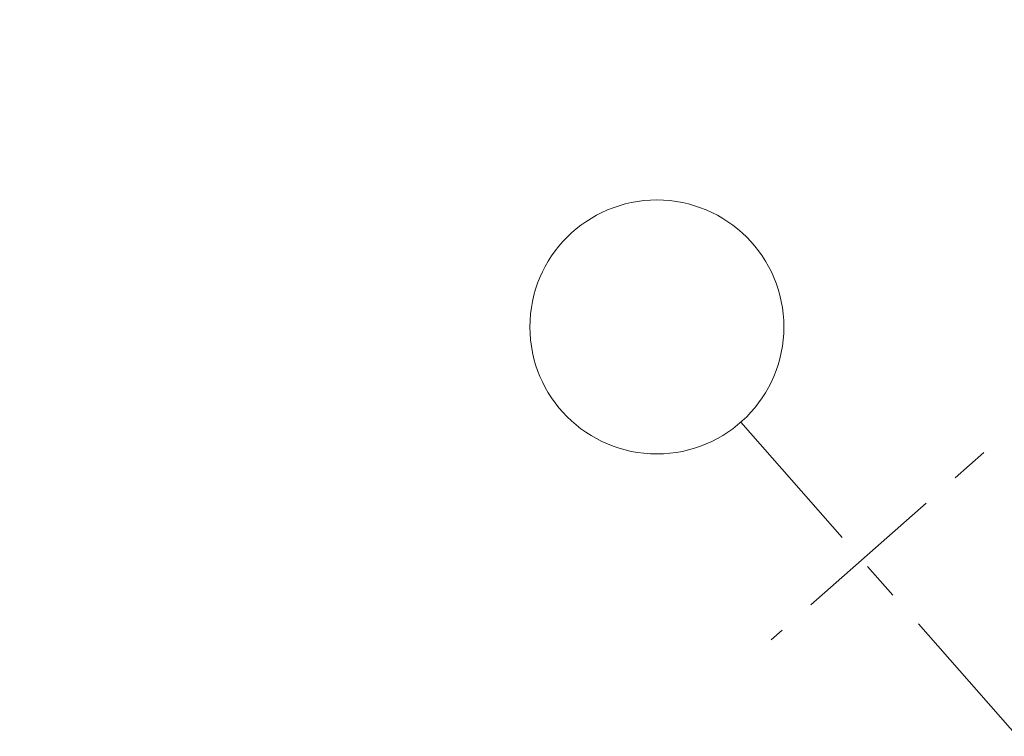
# Model space of a CAD drawing. Header units: millimetres. Extents: x 834119330 to 835277377, y 817781205 to 818243057.
# Tile 44 of 60: x 834367965 to 834376107, y 818042880 to 818048807. Entities that reach past the tile are written whole.
import ezdxf
from ezdxf.xclip import XClip

# ---------------------------------------------------------------- set-up
doc = ezdxf.new("R2010")
doc.units = ezdxf.units.MM
doc.header["$LTSCALE"] = 100
doc.header["$XCLIPFRAME"] = 0
for name, pattern in [('DASHDOT', [25.400000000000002, 12.7, -6.350000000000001, 0, -6.350000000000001]), ('Double dash', [24.5, 10, -3, 2, -3, 2, -4.5]), ('Grid Line', [22.224999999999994, 12.7, -3.174999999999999, 3.174999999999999, -3.174999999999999]), ('Hidden', [9.525000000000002, 6.350000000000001, -3.175000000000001]), ('PHANTOM', [63.50000000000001, 31.75, -6.350000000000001, 6.350000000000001, -6.350000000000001, 6.350000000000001, -6.350000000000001])]:
    doc.linetypes.add(name, pattern=pattern)
doc.layers.get('0').update_dxf_attribs({"lineweight": 0})
doc.layers.get('Defpoints').update_dxf_attribs({"lineweight": 0})
for name, color, linetype, lineweight in [('A-DETL', 90, 'Continuous', 5), ('A-WALL', 7, 'Continuous', 13), ('ATR01', 7, 'Continuous', 0), ('C-PROP-LINE', 91, 'Double dash', 70), ('DLN020__', 6, 'DASHDOT', 0), ('DLN0401_', 7, 'Continuous', 0), ('DLN210__', 7, 'Continuous', 0), ('DLN240__', 1, 'Continuous', 0), ('DLN280__', 3, 'Continuous', 0), ('DLN914__', 5, 'PHANTOM', 0), ('Rev_D', 20, 'Continuous', 0), ('XREF', 1, 'Continuous', 0)]:
    doc.layers.add(name, color=color, linetype=linetype, lineweight=lineweight)
doc.styles.get("Standard").update_dxf_attribs({"font": 'swiss.ttf'})
doc.styles.add('StyleSwis721 Lt BT1', font='swissl.ttf')
doc.dimstyles.new('INTDIM', dxfattribs={"dimtxt": 200, "dimasz": 125, "dimexe": 100, "dimexo": 150, "dimgap": 80, "dimtad": 1, "dimdec": 0, "dimzin": 11, "dimdsep": 46, "dimtxsty": 'StyleSwis721 Lt BT1', "dimblk1": '_Open3011', "dimblk2": '_Open3011', "dimsah": 1, "dimcen": -125, "dimclrd": 256, "dimclre": 256, "dimclrt": 2, "dimaunit": 1, "dimadec": 5, "dimazin": 0, "dimtfac": 1, "dimtdec": 0, "dimtofl": 0, "dimtmove": 2, "dimatfit": 3, "dimldrblk": '_Open3011', "dimfxl": 1, "dimtolj": 1, "dimtzin": 0, "dimlwd": -1, "dimlwe": -1, "dimarcsym": 0})

# ---------------------------------------------------------------- blocks, each defined once
blk = doc.blocks.new('A$C7BBB7913')
at = {"layer": 'DLN914__', "color": 3}
blk.add_arc((261.9040695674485, 50.42598713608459), 44.165, 222.6242555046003, 277.5709806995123, dxfattribs=at)
blk = doc.blocks.new('Part Plan')
at = {"layer": 'A-WALL', "linetype": 'Continuous'}
h = blk.add_hatch(dxfattribs=at)
h.set_pattern_fill('DGN_EARTH1', color=1, scale=59.99999999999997, angle=3.649803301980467, style=0, pattern_type=2)
h.set_pattern_definition([(44.99999930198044, (-23285.70976543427, 70990.81938838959), (6.5642475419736e-06, 538.8153672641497), [380.9999999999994, -380.9999999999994]), (44.99999930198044, (-23386.73760604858, 71091.84726452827), (6.5642475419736e-06, 538.8153672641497), [380.9999999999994, -380.9999999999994]), (44.99999930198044, (-23487.76550674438, 71192.87513720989), (6.5642475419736e-06, 538.8153672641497), [380.9999999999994, -380.9999999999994]), (134.9999993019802, (-23487.76551914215, 71260.22710120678), (-538.8153672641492, 6.5642475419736e-06), [380.9999999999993, -380.9999999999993]), (134.9999993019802, (-23386.73764371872, 71361.25494194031), (-538.8153672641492, 6.5642475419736e-06), [380.9999999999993, -380.9999999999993]), (134.9999993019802, (-23285.70971107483, 71462.28284704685), (-538.8153672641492, 6.5642475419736e-06), [380.9999999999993, -380.9999999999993])])
edge = h.paths.add_edge_path()
edge.add_line((54591.92213630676, -9043.730302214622), (48208.58610613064, -9043.730215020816))
edge.add_arc((97337.67955875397, -5267.625809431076), 49273.99707748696, 184.3951615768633, 225.0653212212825)
edge.add_line((62535.44703054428, -40149.30293416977), (54050.45523266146, -51266.71276383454))
edge.add_line((54050.45523262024, -51266.71276378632), (36682.08731784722, -51266.71249719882))
edge.add_line((36682.08731794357, -51266.71249723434), (36682.08727221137, -54266.71249755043))
edge.add_line((36682.08727216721, -54266.71249759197), (55534.72859285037, -54266.71278754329))
edge.add_line((55534.72859287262, -54266.71278750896), (68546.6143509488, -37217.96718007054))
edge.add_arc((98252.54949760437, -4961.629055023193), 43851.04254372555, 185.3414077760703, 227.3569969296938, ccw=False)
at = {"layer": 'DLN280__', "linetype": 'ByBlock'}
for radius, start in [(49492.45692725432, 182.7486195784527), (48992.45692725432, 182.7766926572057)]:
    blk.add_arc((97057.11561489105, -5395.483636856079, 0.0001860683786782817), radius, start, 224.6888338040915, dxfattribs=at)
blk = doc.blocks.new('Family - ___-26817389-0291')
at = {"layer": 'C-PROP-LINE'}
blk.add_arc((-2752.278732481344, 158797.3720542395), 44164.84239903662, 218.6257231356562, 273.572834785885, dxfattribs=at)
blk = doc.blocks.new('Family - ___-36030442-0291')
at = {"layer": 'C-PROP-LINE'}
blk.add_arc((-2752.278732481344, 158797.3720542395), 44164.84239903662, 218.6257231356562, 273.572834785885, dxfattribs=at)
blk = doc.blocks.new('GFDFJ')
at = {"linetype": 'ByBlock'}
h = blk.add_hatch(color=8, dxfattribs=at)
h.dxf.hatch_style = 1
edge = h.paths.add_edge_path()
edge.add_arc((-2752.278733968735, 159182.588113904), 42837.53403247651, 220.0800637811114, 274.2535012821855)
edge.add_line((424.9567874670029, 116463.0434486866), (424.9567874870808, 115861.4092606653))
edge.add_arc((-2752.278734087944, 159182.5881135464), 43437.53403213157, 220.0800637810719, 274.1946419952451, ccw=False)
edge.add_arc((20699921.32003605, -24510400.76722527), 32205390.48523239, 130.0795300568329, 130.0805975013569, ccw=False)
edge = h.paths.add_edge_path(flags=17)
edge.add_arc((-36052.98767101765, 131517.0103867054), 49.99999992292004, 292.2539666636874, 322.6082685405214)
edge.add_line((-36013.26255774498, 131486.6473269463), (-35876.02684226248, 131591.6901045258))
edge.add_arc((-35893.99978780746, 131638.3481504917), 49.99999993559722, 291.0669695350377, 323.7952655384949)
edge.add_line((-35853.65421247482, 131608.8145332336), (-35726.17399545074, 131706.3902703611))
edge.add_arc((-35758.76788008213, 131408.166128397), 300.0000001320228, 40.0800637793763, 83.76271445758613, ccw=False)
edge.add_line((-35529.22423624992, 131601.323358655), (-35988.3133231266, 131215.0110361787))
edge.add_arc((-35758.76788008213, 131408.1661286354), 300.0000000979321, 171.0995205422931, 220.0795300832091, ccw=False)
edge.add_line((-36055.15545141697, 131454.5817244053), (-36034.05203635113, 131470.7346720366))
edge = h.paths.add_edge_path(flags=17)
edge.add_arc((-36052.98767101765, 131517.0103867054), 49.99999992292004, 292.2539666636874, 322.6082685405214)
edge.add_line((-36013.26255774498, 131486.6473269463), (-35876.02684226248, 131591.6901045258))
edge.add_arc((-35893.99978780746, 131638.3481504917), 49.99999993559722, 291.0669695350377, 323.7952655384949)
edge.add_line((-35853.65421247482, 131608.8145332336), (-35726.17399545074, 131706.3902703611))
edge.add_arc((-35758.76788008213, 131408.166128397), 300.0000001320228, 40.0800637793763, 83.76271445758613, ccw=False)
edge.add_line((-35529.22423624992, 131601.323358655), (-35988.3133231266, 131215.0110361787))
edge.add_arc((-35758.76788008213, 131408.1661286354), 300.0000000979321, 171.0995205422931, 220.0795300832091, ccw=False)
edge.add_line((-36055.15545141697, 131454.5817244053), (-36034.05203635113, 131470.7346720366))
edge = h.paths.add_edge_path(flags=0)
edge.add_line((-35988.31332337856, 131215.0110361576), (-35529.22423650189, 131601.3233586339))
edge.add_arc((-35758.76788008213, 131408.166128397), 300.0000001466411, 40.08006377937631, 83.76271445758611)
edge.add_line((-35726.17399549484, 131706.3902699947), (-35853.65421251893, 131608.8145328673))
edge.add_arc((-35893.99978780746, 131638.3481504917), 49.99999997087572, 291.0669695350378, 323.7952655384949, ccw=False)
edge.add_line((-35876.02684223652, 131591.6901048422), (-36013.26255771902, 131486.6473272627))
edge.add_arc((-36052.98767101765, 131517.0103867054), 49.99999994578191, 292.25396666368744, 322.60826854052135, ccw=False)
edge.add_line((-36034.05203640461, 131470.7346720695), (-36055.15545135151, 131454.5817244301))
edge.add_arc((-35758.76788008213, 131408.166128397), 299.999999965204, 171.0995204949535, 220.0795300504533)
at = {"layer": 'A-DETL', "linetype": 'Hidden'}
for p, q in [((-0.04773449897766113, 124831.1093070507), (-0.04773569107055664, 120413.8747318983)), ((149.9522650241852, 124681.1093064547), (149.9522657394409, 120413.8747317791))]:
    blk.add_line(p, q, dxfattribs=at)
at = {"layer": 'C-PROP-LINE'}
blk.add_line((-0.04806160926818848, 125685.1963713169, 1.642174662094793e-05), (-0.03531432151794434, 92348.03256607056, 1.642174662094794e-05), dxfattribs=at)
for name in ['Family - ___-26817389-0291', 'Family - ___-36030442-0291']:
    blk.add_blockref(name, (-1.549720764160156e-06, 8.344650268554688e-07), dxfattribs=at)
blk = doc.blocks.new('*D2105')
at = {"layer": 'Defpoints', "color": 0, "linetype": 'ByBlock', "transparency": 16777216}
for p in [(834398626.8174081, 818051940.2549034), (834392915.6004394, 818046968.5745013, -9.163635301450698e-05), (834391219.5327731, 818046853.0129576, -9.163635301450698e-05), (834392335.0862586, 818046616.0627058), (834368105.9059298, 818025079.5666308)]:
    blk.add_point(p, dxfattribs=at)
at = {"layer": 'DLN240__', "linetype": 'ByBlock', "transparency": 16777216}
blk.add_arc((834392982.8693691, 818046973.1578687), 739.6890656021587, 191.6496613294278, 213.5983572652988, dxfattribs=at)
for points in [[(834392241.9039582, 818046821.5403932), (834392274.9309559, 818046826.0491102), (834392244.891306, 818046922.875745)], [(834392379.9820085, 818046573.9779418), (834392353.5277895, 818046553.6977689), (834392427.5954175, 818046484.4751985)]]:
    blk.add_solid(points, dxfattribs=at)
at = {"layer": 'DLN240__', "color": 2, "linetype": 'ByBlock', "transparency": 16777216, "insert": (834392060.4926013, 818046658.8220049), "char_height": 200, "attachment_point": 5, "rotation": 108.81854591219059, "style": 'StyleSwis721 Lt BT1', "bg_fill": 3, "box_fill_scale": 1.1, "bg_fill_color": 256, "bg_fill_true_color": 13158600, "bg_fill_transparency": 0}
blk.add_mtext('\\A1;37°', dxfattribs=at)
blk = doc.blocks.new('_Open301')
at = {"layer": 'Rev_D', "linetype": 'ByBlock'}
blk.add_line((0, 0), (-1, 0), dxfattribs=at)
blk = doc.blocks.new('_Open3011')
at = {"layer": 'ATR01', "linetype": 'ByBlock'}
blk.add_line((0, 0), (-1, 0), dxfattribs=at)
at = {"layer": 'ATR01', "linetype": 'ByBlock', "yscale": 1.119319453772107, "zscale": 0.008}
blk.add_blockref('_Open301', (0, 0), dxfattribs=at)

msp = doc.modelspace()

# ---------------------------------------------------------------- hatches: boundary and pattern name
at = {"layer": 'A-WALL', "linetype": 'ByBlock'}
h = msp.add_hatch(dxfattribs=at)
h.set_pattern_fill('EARTH', color=1, scale=70, angle=45)
h.set_pattern_definition([(86.35019583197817, (834259067.9725451, 817913852.1457578), (-415.3024591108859, 471.894445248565), [444.5, -444.5]), (86.35019583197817, (834258901.6231256, 817913862.7567552), (-415.3024591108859, 471.894445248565), [444.5, -444.5]), (86.35019583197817, (834258735.273706, 817913873.3677526), (-415.3024591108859, 471.894445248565), [444.5, -444.5]), (176.3501958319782, (834258683.3608986, 817913932.3545582), (-471.894445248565, -415.3024591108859), [444.5, -444.5]), (176.3501958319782, (834258693.971896, 817914098.7039778), (-471.894445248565, -415.3024591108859), [444.5, -444.5]), (176.3501958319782, (834258704.5828934, 817914265.0533974), (-471.894445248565, -415.3024591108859), [444.5, -444.5])])
edge = h.paths.add_edge_path()
edge.add_line((834340573.9401423, 818045816.0773555), (834336024.7552061, 818041812.5042552))
edge.add_arc((834369885.5844324, 818077441.152635), 49152.37879555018, 226.457295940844, 266.4338080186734)
edge.add_line((834366828.2272502, 818028383.9522631), (834367803.587914, 818014432.7823398))
edge.add_line((834367803.587914, 818014432.7823398), (834358038.4785458, 818005838.6039642))
edge.add_line((834358038.4785458, 818005838.6039642), (834354765.1474665, 818002958.0774515))
edge.add_line((834354765.1474665, 818002958.0774515), (834360515.2826159, 817996424.3076239))
edge.add_line((834360515.2826159, 817996424.3076239), (834377661.1468215, 818011513.7640897))
edge.add_line((834377661.1468215, 818011513.7640897), (834376055.3816576, 818034955.0898898))
edge.add_arc((834369649.7554828, 818077415.8717787), 42941.23944780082, 227.3820118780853, 278.57893987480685, ccw=False)
at = {"layer": 'DLN210__', "linetype": 'Continuous', "ltscale": 0.2}
h = msp.add_hatch(dxfattribs=at)
h.set_pattern_fill('DGN_ANSI31', color=8, scale=50.00000000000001, angle=-3.989509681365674e-09, style=0, pattern_type=2)
h.set_pattern_definition([(210.4004282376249, (863011267.4952736, 1206484926.747719), (80.33388344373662, -136.9234445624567), [])])
edge = h.paths.add_edge_path()
edge.add_arc((834371684.12683, 818081146.7275885), 41786.86448602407, 227.6570721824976, 266.3877986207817)
edge.add_line((834369051.4268285, 818039442.8796333), (834369410.0341471, 818034560.9640393))
edge.add_arc((834370323.2363471, 818078040.5709386), 43489.19583496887, 224.0355373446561, 268.79679362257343, ccw=False)
edge.add_line((834339058.4705589, 818047811.0394408), (834338455.6702019, 818047878.6791983))
edge.add_line((834338455.6702019, 818047878.6791983), (834337717.468696, 818047229.014702))
edge.add_line((834337717.468696, 818047229.014702), (834337630.2904534, 818047351.8478786))
edge.add_line((834337630.2904534, 818047351.8478786), (834341102.6857646, 818050353.0308874))
edge.add_arc((834342265.46132, 818048857.0675716), 1894.717191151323, 47.8115707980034, 127.85704625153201, ccw=False)

# ---------------------------------------------------------------- block references
at = {"color": 8, "linetype": 'ByBlock'}
ref = msp.add_blockref('Part Plan', (834324890.8455254, 818036649.3819357, -1.642266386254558e-05), dxfattribs=dict(at, rotation=41.3498412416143))
XClip(ref).set_block_clipping_path([(34845.3779900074, -3791.263713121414), (51649.71820354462, -3791.2637132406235), (54313.22213435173, -16175.941906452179), (34845.3779900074, -16175.941906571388)])
at = {"layer": 'Defpoints', "xscale": 999.9999999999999, "yscale": 999.9999999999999, "zscale": 999.9999999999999, "rotation": 359.9996445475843}
msp.add_blockref('A$C7BBB7913', (834108256.4953747, 818027353.3557026, 2.213459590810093e-07), dxfattribs=at)

# ---------------------------------------------------------------- texts
at = {"layer": 'DLN0401_', "color": 3}
msp.add_text('%%UPART FLOOR PLAN @LEVEL +8.05(1:100 (A0))', height=800.0000000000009, rotation=41.35021135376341, dxfattribs=at).set_placement((834362649.0639893, 818046448.4557685, 4.441009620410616e-07))

# ---------------------------------------------------------------- next in the draw order: block references
at = {"layer": 'XREF'}
ref = msp.add_blockref('GFDFJ', (834383479.771408, 817919256.6281128, -4.927970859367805e-05), dxfattribs=dict(at, rotation=3.918723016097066))
XClip(ref).set_block_clipping_path([(5485.287138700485, 92439.09117627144), (5734.809579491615, 123267.26356267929), (-2738.982164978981, 122624.15809726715), (-16369.568028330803, 125518.48847150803), (-29756.866122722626, 134340.37854766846), (-32895.81377375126, 137192.19620728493), (-39207.488134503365, 133495.60458028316), (-38879.181608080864, 130880.89863717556), (-26117.725190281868, 119750.611079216), (-11436.305145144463, 114233.69864785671), (-1047.9157642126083, 113228.8738565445), (-1506.6967458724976, 92323.63835930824)])

# ---------------------------------------------------------------- next in the draw order: linework, layer by layer
at = {"layer": 'DLN020__', "linetype": 'Grid Line'}
for p, q in [((834390476.8147258, 818058022.1917887, 1.664346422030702e-05), (834374178.4462237, 818043678.4066762, 1.664346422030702e-05)), ((834373927.583044, 818045477.0930387, 1.664346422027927e-05), (834390253.0605615, 818026926.9930153, 1.664346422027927e-05))]:
    msp.add_line(p, q, dxfattribs=at)
at = {"layer": 'DLN020__', "linetype": 'Continuous'}
msp.add_circle((834373233.8904803, 818046265.312949, 1.664346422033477e-05), 1049.999999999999, dxfattribs=at)

# ---------------------------------------------------------------- next in the draw order: dimensions: what is measured, and where the dimension line sits
at = {"layer": 'DLN240__', "linetype": 'ByBlock'}
dim = msp.add_angular_dim_2l(base=(834392335.0862586, 818046616.0627058), line1=((834392915.6004395, 818046968.5745014, -7.499286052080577e-05), (834391219.5327733, 818046853.0129577, -7.499286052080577e-05)), line2=((834368105.9059298, 818025079.5666308, 1.664347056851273e-05), (834398626.8174081, 818051940.2549036, 1.664347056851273e-05)), dimstyle='INTDIM', override={"dimasz": 100, "dimexo": 100, "dimadec": 0, "dimtofl": 1, "dimfxl": 100, "dimfxlon": 1, "dimtfill": 1, "dimarcsym": 2}, dxfattribs=at)
dim.commit()
dim.dimension.update_dxf_attribs({"geometry": '*D2105', "text_midpoint": (834392060.4926012, 818046658.822005, 1.664349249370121e-05), "dimtype": 162})

# ---------------------------------------------------------------- next in the draw order: linework, layer by layer
at = {"layer": 'Defpoints', "color": 8, "linetype": 'ByBlock', "elevation": 8.85551716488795e-07}
msp.add_lwpolyline([(834340573.9401423, 818045816.0773555), (834336024.7552061, 818041812.5042552, 0.1762213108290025), (834366828.2272502, 818028383.9522631), (834367803.587914, 818014432.7823398), (834358038.4785458, 818005838.6039642), (834354765.1474665, 818002958.0774515), (834360515.2826159, 817996424.3076239), (834377661.1468215, 818011513.7640897), (834376055.3816576, 818034955.0898898, -0.2271803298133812)], format="xyb", close=True, dxfattribs=at)

doc.saveas('drawing.dxf')
